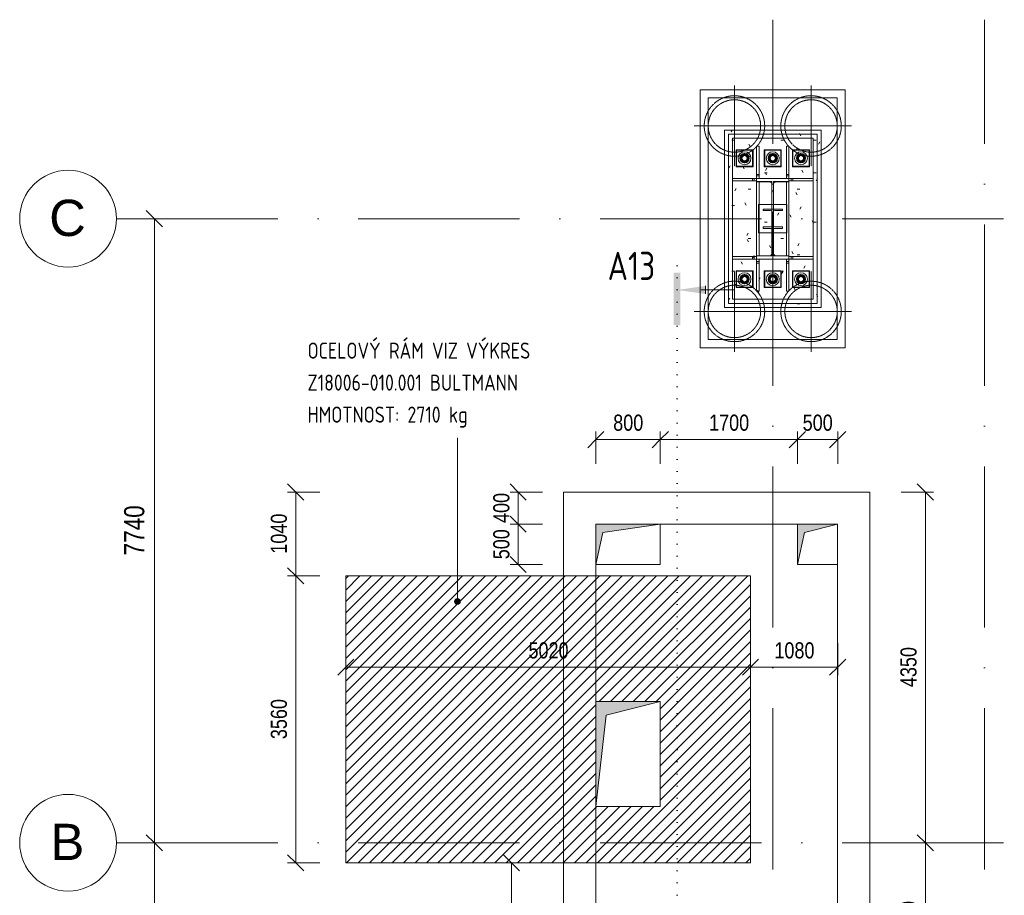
# Model space of a CAD drawing. Header units: millimetres. Extents: x 75701 to 402820, y 135 to 33652.
# Tile 5 of 52: x 75701 to 87913, y 20098 to 30958. Entities that reach past the tile are written whole.
import ezdxf

# ---------------------------------------------------------------- set-up
doc = ezdxf.new("R2010")
doc.units = ezdxf.units.MM
for name, pattern in [('A_CARA_07', [7, 5, -2]), ('A_CARA_15', [7.6, 5, -1.3, 0, -1.3]), ('Tečkovaná 1_5mm', [150, 0, -150]), ('Čerchovaná 20mm', [3000, 2000, -500, 0, -500])]:
    doc.linetypes.add(name, pattern=pattern)
for name, color, linetype, lineweight in [('11542_003_OK-HALA_TaO-1_ET_R01_AciS_2025-04-14_sloupy_dwg', 150, 'Continuous', 9), ('CA_KOTY', 3, 'Continuous', 9), ('CA_KOTY-100', 3, 'Continuous', 9), ('CA_NEVHRA', 3, 'A_CARA_07', 9), ('CA_OSY', 5, 'A_CARA_15', 9), ('CA_POHHRA18', 9, 'Continuous', 9), ('CA_POHHRA25', 7, 'Continuous', 13), ('CA_REZYZNACKY', 1, 'Continuous', 9), ('CA_TEXT25', 7, 'Continuous', 9), ('CA_TEXT35', 62, 'Continuous', 9), ('CA_ZAKLADY25', 7, 'Continuous', 13), ('Konstrukční přípoje', 7, 'Continuous', 13), ('SS_HALA_TaO-DODAVKA_STAVEBNI', 150, 'Continuous', 9), ('SS_HALA_TaO-PODLITI', 150, 'Continuous', 9), ('SS_HALA_TaO-SLOUP', 150, 'Continuous', 9)]:
    doc.layers.add(name, color=color, linetype=linetype, lineweight=lineweight)
doc.styles.add('Arial_1', font='arial.ttf', dxfattribs={"height": 450})
doc.styles.add('Arial_2', font='arial.ttf', dxfattribs={"width": 0.8, "height": 200})
doc.styles.add('Arial_3', font='arial.ttf', dxfattribs={"width": 0.8, "height": 250})
doc.styles.add('ISOCPEUR_1', font='isocpeur.ttf', dxfattribs={"width": 0.8, "height": 200})
doc.styles.add('ISOCPEUR_B', font='txt', dxfattribs={"width": 0.8, "height": 350})
doc.dimstyles.new('HP_Přímá_-_2_5_mm_Ariel', dxfattribs={"dimscale": 304.8, "dimtxt": 255.06485, "dimasz": 0.656168, "dimexe": 0.328084, "dimexo": 0.0625, "dimgap": 0.164042, "dimtad": 1, "dimdec": 0, "dimzin": 0, "dimdsep": 46, "dimtxsty": 'Arial_3', "dimblk1": 'OBLIQUE', "dimblk2": 'OBLIQUE', "dimsah": 1, "dimcen": 0.09, "dimazin": 0, "dimtfac": 1, "dimtdec": 4, "dimtix": 1, "dimtmove": 0, "dimatfit": 3, "dimfxl": 2.296588, "dimfxlon": 1, "dimtvp": 1, "dimtfill": 1, "dimtolj": 1, "dimtzin": 0, "dimarcsym": 2})
doc.dimstyles.new('HP_Přímá_-_2_mm_Ariel_1-100', dxfattribs={"dimscale": 304.8, "dimtxt": 204.05188, "dimasz": 0.656168, "dimexe": 0.328084, "dimexo": 0.0625, "dimgap": 0.164042, "dimtad": 1, "dimdec": 0, "dimzin": 0, "dimdsep": 46, "dimtxsty": 'Arial_2', "dimblk1": 'OBLIQUE', "dimblk2": 'OBLIQUE', "dimsah": 1, "dimcen": 0.09, "dimazin": 0, "dimtfac": 1, "dimtdec": 4, "dimtix": 1, "dimtmove": 0, "dimatfit": 3, "dimfxl": 0.984252, "dimfxlon": 1, "dimtvp": 1, "dimtolj": 1, "dimtzin": 0, "dimarcsym": 2})

# ---------------------------------------------------------------- blocks, each defined once
blk = doc.blocks.new('pilota 600 mm - D_750_650-V5-525_600')
at = {"layer": 'CA_NEVHRA'}
for p, q in [((0, 0), (0, 500)), ((0, 0), (-500, 0)), ((0, 0), (0, -50)), ((0, 0), (500, 0)), ((0, -50), (0, -500))]:
    blk.add_line(p, q, dxfattribs=at)
blk = doc.blocks.new('pilota 600 mm - D_750_650-V6-525_600')
at = {"layer": 'CA_NEVHRA'}
for p, q in [((0, 50), (0, 500)), ((0, 0), (0, 50)), ((0, 0), (-500, 0)), ((0, 0), (500, 0)), ((0, 0), (0, -500))]:
    blk.add_line(p, q, dxfattribs=at)
blk = doc.blocks.new('11542_003_OK-HALA_TaO-1_ET_R01_AciS_2025-04-14_sloupy_dwg-V13-525_600')
at = {"layer": '11542_003_OK-HALA_TaO-1_ET_R01_AciS_2025-04-14_sloupy_dwg'}
for p, q in [((65970, 28990), (65570, 28990)), ((65570, 28990), (65570, 28950)), ((65570, 28950), (65760, 28950)), ((65760, 28950), (65760, 28030)), ((65780, 28030), (65780, 28950)), ((65780, 28950), (65970, 28950)), ((65970, 28950), (65970, 28990)), ((65760, 28030), (65570, 28030)), ((65570, 28030), (65570, 27990)), ((65570, 27990), (65970, 27990)), ((65970, 28030), (65780, 28030)), ((65970, 27990), (65970, 28030))]:
    blk.add_line(p, q, dxfattribs=at)
at = {"layer": 'SS_HALA_TaO-DODAVKA_STAVEBNI'}
for p, q in [((65420, 29292), (65375, 29266)), ((65375, 29266), (65420, 29292)), ((65375, 29266), (65375, 29214)), ((65375, 29214), (65375, 29266)), ((65375, 29214), (65420, 29188)), ((65420, 29188), (65375, 29214)), ((65465, 29266), (65420, 29292)), ((65420, 29292), (65465, 29266)), ((65420, 29188), (65465, 29214)), ((65465, 29214), (65420, 29188)), ((65465, 29214), (65465, 29266)), ((65465, 29266), (65465, 29214)), ((65770, 29292), (65725, 29266)), ((65725, 29266), (65770, 29292)), ((65725, 29266), (65725, 29214)), ((65725, 29214), (65725, 29266)), ((65725, 29214), (65770, 29188)), ((65770, 29188), (65725, 29214)), ((65815, 29266), (65770, 29292)), ((65770, 29292), (65815, 29266)), ((65770, 29188), (65815, 29214)), ((65815, 29214), (65770, 29188)), ((65815, 29214), (65815, 29266)), ((65815, 29266), (65815, 29214)), ((66120, 29292), (66075, 29266)), ((66075, 29266), (66120, 29292)), ((66075, 29266), (66075, 29214)), ((66075, 29214), (66075, 29266)), ((66075, 29214), (66120, 29188)), ((66120, 29188), (66075, 29214)), ((66165, 29266), (66120, 29292)), ((66120, 29292), (66165, 29266)), ((66120, 29188), (66165, 29214)), ((66165, 29214), (66120, 29188)), ((66165, 29214), (66165, 29266)), ((66165, 29266), (66165, 29214)), ((65420, 27792), (65375, 27766)), ((65375, 27766), (65420, 27792)), ((65375, 27766), (65375, 27714)), ((65375, 27714), (65375, 27766)), ((65465, 27766), (65420, 27792)), ((65420, 27792), (65465, 27766)), ((65465, 27714), (65465, 27766)), ((65465, 27766), (65465, 27714)), ((65770, 27792), (65725, 27766)), ((65725, 27766), (65770, 27792)), ((65725, 27766), (65725, 27714)), ((65725, 27714), (65725, 27766)), ((65815, 27766), (65770, 27792)), ((65770, 27792), (65815, 27766)), ((65815, 27714), (65815, 27766)), ((65815, 27766), (65815, 27714)), ((66120, 27792), (66075, 27766)), ((66075, 27766), (66120, 27792)), ((66075, 27766), (66075, 27714)), ((66075, 27714), (66075, 27766)), ((66165, 27766), (66120, 27792)), ((66120, 27792), (66165, 27766)), ((66165, 27714), (66165, 27766)), ((66165, 27766), (66165, 27714)), ((65375, 27714), (65420, 27688)), ((65420, 27688), (65375, 27714)), ((65420, 27688), (65465, 27714)), ((65465, 27714), (65420, 27688)), ((65725, 27714), (65770, 27688)), ((65770, 27688), (65725, 27714)), ((65770, 27688), (65815, 27714)), ((65815, 27714), (65770, 27688)), ((66075, 27714), (66120, 27688)), ((66120, 27688), (66075, 27714)), ((66120, 27688), (66165, 27714)), ((66165, 27714), (66120, 27688))]:
    blk.add_line(p, q, dxfattribs=at)
for centre, radius, start, end in [((65420, 29240), 57.5, 0, 180), ((65420, 29240), 57.5, 0, 180), ((65420, 29240), 57.5, 180, 0), ((65420, 29240), 57.5, 180, 0), ((65420, 29240), 32, 0, 180), ((65420, 29240), 32, 0, 180), ((65420, 29240), 32, 0, 180), ((65420, 29240), 32, 0, 180), ((65420, 29240), 32, 180, 0), ((65420, 29240), 32, 180, 0), ((65420, 29240), 32, 180, 0), ((65420, 29240), 32, 180, 0), ((65770, 29240), 57.5, 0, 180), ((65770, 29240), 57.5, 0, 180), ((65770, 29240), 57.5, 180, 0), ((65770, 29240), 57.5, 180, 0), ((65770, 29240), 32, 0, 180), ((65770, 29240), 32, 0, 180), ((65770, 29240), 32, 0, 180), ((65770, 29240), 32, 0, 180), ((65770, 29240), 32, 180, 0), ((65770, 29240), 32, 180, 0), ((65770, 29240), 32, 180, 0), ((65770, 29240), 32, 180, 0), ((66120, 29240), 57.5, 0, 180), ((66120, 29240), 57.5, 0, 180), ((66120, 29240), 57.5, 180, 0), ((66120, 29240), 57.5, 180, 0), ((66120, 29240), 32, 0, 180), ((66120, 29240), 32, 0, 180), ((66120, 29240), 32, 0, 180), ((66120, 29240), 32, 0, 180), ((66120, 29240), 32, 180, 0), ((66120, 29240), 32, 180, 0), ((66120, 29240), 32, 180, 0), ((66120, 29240), 32, 180, 0), ((65420, 27740), 57.5, 0, 180), ((65420, 27740), 57.5, 0, 180), ((65420, 27740), 57.5, 180, 0), ((65420, 27740), 57.5, 180, 0), ((65420, 27740), 32, 0, 180), ((65420, 27740), 32, 0, 180), ((65420, 27740), 32, 0, 180), ((65420, 27740), 32, 0, 180), ((65420, 27740), 32, 180, 0), ((65420, 27740), 32, 180, 0), ((65420, 27740), 32, 180, 0), ((65420, 27740), 32, 180, 0), ((65770, 27740), 57.5, 0, 180), ((65770, 27740), 57.5, 0, 180), ((65770, 27740), 57.5, 180, 0), ((65770, 27740), 57.5, 180, 0), ((65770, 27740), 32, 0, 180), ((65770, 27740), 32, 0, 180), ((65770, 27740), 32, 0, 180), ((65770, 27740), 32, 0, 180), ((65770, 27740), 32, 180, 0), ((65770, 27740), 32, 180, 0), ((65770, 27740), 32, 180, 0), ((65770, 27740), 32, 180, 0), ((66120, 27740), 57.5, 0, 180), ((66120, 27740), 57.5, 0, 180), ((66120, 27740), 57.5, 180, 0), ((66120, 27740), 57.5, 180, 0), ((66120, 27740), 32, 0, 180), ((66120, 27740), 32, 0, 180), ((66120, 27740), 32, 0, 180), ((66120, 27740), 32, 0, 180), ((66120, 27740), 32, 180, 0), ((66120, 27740), 32, 180, 0), ((66120, 27740), 32, 180, 0), ((66120, 27740), 32, 180, 0)]:
    blk.add_arc(centre, radius, start, end, dxfattribs=at)
at = {"layer": 'SS_HALA_TaO-PODLITI'}
for p, q in [((66320, 29540), (65220, 29540)), ((65220, 29540), (66320, 29540)), ((65220, 29540), (65220, 27440)), ((65220, 27440), (65220, 29540)), ((66320, 27440), (66320, 29540)), ((66320, 29540), (66320, 27440)), ((65220, 27440), (66320, 27440)), ((66320, 27440), (65220, 27440))]:
    blk.add_line(p, q, dxfattribs=at)
at = {"layer": 'SS_HALA_TaO-SLOUP'}
for p, q in [((65270, 27490), (65270, 29490)), ((65270, 29490), (65270, 27490)), ((65270, 29490), (66270, 29490)), ((66270, 29490), (65270, 29490)), ((66270, 29490), (66270, 27490)), ((66270, 27490), (66270, 29490)), ((65525, 29345), (65315, 29345)), ((65315, 29345), (65525, 29345)), ((65315, 29345), (65315, 29135)), ((65315, 29135), (65315, 29345)), ((65525, 29135), (65525, 29345)), ((65525, 29345), (65525, 29135)), ((65570, 29390), (65600, 29390)), ((65600, 29390), (65570, 29390)), ((65570, 29390), (65570, 29040)), ((65570, 29020), (65570, 29390)), ((65600, 29040), (65600, 29390)), ((65600, 29390), (65600, 29020)), ((65875, 29345), (65665, 29345)), ((65665, 29345), (65875, 29345)), ((65665, 29345), (65665, 29135)), ((65665, 29135), (65665, 29345)), ((65875, 29135), (65875, 29345)), ((65875, 29345), (65875, 29135)), ((65940, 29390), (65940, 29040)), ((65940, 29020), (65940, 29390)), ((65940, 29390), (65970, 29390)), ((65940, 29390), (65970, 29390)), ((65970, 29040), (65970, 29390)), ((65970, 29390), (65970, 29020)), ((66225, 29345), (66015, 29345)), ((66015, 29345), (66225, 29345)), ((66015, 29345), (66015, 29135)), ((66015, 29135), (66015, 29345)), ((66225, 29135), (66225, 29345)), ((66225, 29345), (66225, 29135)), ((65315, 29135), (65525, 29135)), ((65525, 29135), (65315, 29135)), ((65665, 29135), (65875, 29135)), ((65875, 29135), (65665, 29135)), ((66015, 29135), (66225, 29135)), ((66225, 29135), (66015, 29135)), ((65520, 28990), (65270, 28990)), ((65270, 28990), (65540, 28990)), ((65270, 28960), (65270, 28990)), ((65270, 28960), (65270, 28990)), ((65270, 28960), (65520, 28960)), ((65540, 28960), (65270, 28960)), ((65570, 28990), (65520, 28990)), ((65520, 28990), (65520, 28960)), ((65520, 28960), (65570, 28960)), ((65540, 28990), (65570, 28990)), ((65540, 28960), (65540, 28990)), ((65570, 28960), (65540, 28960)), ((65570, 29040), (65570, 28990)), ((65600, 29040), (65570, 29040)), ((65600, 29020), (65570, 29020)), ((65570, 28990), (65570, 29020)), ((65570, 28990), (65570, 28950)), ((65970, 28990), (65570, 28990)), ((65600, 28990), (65570, 28990)), ((65600, 28990), (65570, 28990)), ((65570, 28960), (65570, 28990)), ((65570, 28960), (65570, 28990)), ((65570, 28950), (65760, 28950)), ((65600, 28950), (65570, 28950)), ((65570, 28950), (65570, 28030)), ((65600, 28950), (65570, 28950)), ((65570, 28030), (65570, 28950)), ((65570, 28949), (65740, 28949)), ((65740, 28949), (65570, 28949)), ((65570, 28031), (65570, 28949)), ((65570, 28949), (65570, 28031)), ((65600, 28990), (65600, 29040)), ((65600, 29020), (65600, 28990)), ((65600, 28030), (65600, 28950)), ((65600, 28950), (65600, 28030)), ((65740, 28949), (65760, 28929)), ((65760, 28929), (65740, 28949)), ((65760, 28950), (65760, 28030)), ((65780, 28950), (65970, 28950)), ((65780, 28030), (65780, 28950)), ((65780, 28929), (65800, 28949)), ((65800, 28949), (65780, 28929)), ((65800, 28949), (65970, 28949)), ((65970, 28949), (65800, 28949)), ((65970, 29040), (65940, 29040)), ((65940, 29040), (65940, 28990)), ((65940, 28990), (65940, 29020)), ((65940, 29020), (65970, 29020)), ((65940, 28990), (65970, 28990)), ((65940, 28990), (65970, 28990)), ((65940, 28950), (65940, 28030)), ((65970, 28950), (65940, 28950)), ((65970, 28950), (65940, 28950)), ((65940, 28030), (65940, 28950)), ((65970, 28990), (65970, 29040)), ((65970, 29020), (65970, 28990)), ((65970, 28950), (65970, 28990)), ((65970, 28990), (66000, 28990)), ((65970, 28960), (65970, 28990)), ((65970, 28960), (65970, 28990)), ((66020, 28990), (65970, 28990)), ((66000, 28960), (65970, 28960)), ((65970, 28960), (66020, 28960)), ((65970, 28030), (65970, 28950)), ((65970, 28950), (65970, 28030)), ((65970, 28949), (65970, 28031)), ((65970, 28031), (65970, 28949)), ((66000, 28990), (66270, 28990)), ((66000, 28960), (66000, 28990)), ((66270, 28960), (66000, 28960)), ((66270, 28990), (66020, 28990)), ((66020, 28960), (66020, 28990)), ((66020, 28960), (66270, 28960)), ((66270, 28990), (66270, 28960)), ((66270, 28960), (66270, 28990)), ((65760, 28929), (65760, 28051)), ((65760, 28051), (65760, 28929)), ((65780, 28051), (65780, 28929)), ((65780, 28929), (65780, 28051)), ((65650, 28610), (65890, 28610)), ((65890, 28610), (65650, 28610)), ((65650, 28593), (65650, 28610)), ((65650, 28610), (65650, 28593)), ((65744, 28593), (65650, 28593)), ((65650, 28593), (65744, 28593)), ((65890, 28593), (65796, 28593)), ((65796, 28593), (65890, 28593)), ((65890, 28610), (65890, 28593)), ((65890, 28593), (65890, 28610)), ((65765, 28408), (65765, 28572)), ((65765, 28572), (65765, 28408)), ((65775, 28572), (65775, 28408)), ((65775, 28408), (65775, 28572)), ((65650, 28387), (65744, 28387)), ((65744, 28387), (65650, 28387)), ((65650, 28370), (65650, 28387)), ((65650, 28387), (65650, 28370)), ((65890, 28370), (65650, 28370)), ((65650, 28370), (65890, 28370)), ((65796, 28387), (65890, 28387)), ((65890, 28387), (65796, 28387)), ((65890, 28387), (65890, 28370)), ((65890, 28370), (65890, 28387)), ((65270, 27990), (65270, 28020)), ((65270, 28020), (65270, 27990)), ((65520, 28020), (65270, 28020)), ((65270, 28020), (65540, 28020)), ((65270, 27990), (65520, 27990)), ((65540, 27990), (65270, 27990)), ((65570, 28020), (65520, 28020)), ((65520, 28020), (65520, 27990)), ((65520, 27990), (65570, 27990)), ((65540, 28020), (65540, 27990)), ((65540, 28020), (65570, 28020)), ((65570, 27990), (65540, 27990)), ((65740, 28031), (65570, 28031)), ((65570, 28031), (65740, 28031)), ((65760, 28030), (65570, 28030)), ((65570, 28030), (65570, 27990)), ((65570, 28030), (65600, 28030)), ((65600, 28030), (65570, 28030)), ((65570, 28020), (65570, 27990)), ((65570, 28020), (65570, 27990)), ((65570, 27990), (65970, 27990)), ((65570, 27990), (65570, 27940)), ((65600, 27990), (65570, 27990)), ((65600, 27990), (65570, 27990)), ((65570, 27960), (65570, 27990)), ((65600, 27940), (65600, 27990)), ((65600, 27990), (65600, 27960)), ((65760, 28051), (65740, 28031)), ((65740, 28031), (65760, 28051)), ((65800, 28031), (65780, 28051)), ((65780, 28051), (65800, 28031)), ((65970, 28030), (65780, 28030)), ((65970, 28031), (65800, 28031)), ((65800, 28031), (65970, 28031)), ((65940, 28030), (65970, 28030)), ((65970, 28030), (65940, 28030)), ((65940, 27960), (65940, 27990)), ((65940, 27990), (65970, 27990)), ((65940, 27990), (65970, 27990)), ((65940, 27990), (65940, 27940)), ((65970, 27990), (65970, 28030)), ((66020, 28020), (65970, 28020)), ((65970, 28020), (65970, 27990)), ((65970, 28020), (65970, 27990)), ((65970, 28020), (66000, 28020)), ((65970, 27990), (65970, 27960)), ((65970, 27940), (65970, 27990)), ((65970, 27990), (66020, 27990)), ((66000, 27990), (65970, 27990)), ((66000, 28020), (66000, 27990)), ((66000, 28020), (66270, 28020)), ((66270, 27990), (66000, 27990)), ((66020, 27990), (66020, 28020)), ((66270, 28020), (66020, 28020)), ((66020, 27990), (66270, 27990)), ((66270, 28020), (66270, 27990)), ((66270, 28020), (66270, 27990)), ((65525, 27845), (65315, 27845)), ((65315, 27845), (65525, 27845)), ((65315, 27845), (65315, 27635)), ((65315, 27635), (65315, 27845)), ((65525, 27635), (65525, 27845)), ((65525, 27845), (65525, 27635)), ((65600, 27960), (65570, 27960)), ((65570, 27590), (65570, 27960)), ((65570, 27940), (65600, 27940)), ((65570, 27940), (65570, 27590)), ((65600, 27960), (65600, 27590)), ((65600, 27590), (65600, 27940)), ((65875, 27845), (65665, 27845)), ((65665, 27845), (65875, 27845)), ((65665, 27845), (65665, 27635)), ((65665, 27635), (65665, 27845)), ((65875, 27635), (65875, 27845)), ((65875, 27845), (65875, 27635)), ((65940, 27590), (65940, 27960)), ((65940, 27960), (65970, 27960)), ((65940, 27940), (65940, 27590)), ((65940, 27940), (65970, 27940)), ((65970, 27960), (65970, 27590)), ((65970, 27590), (65970, 27940)), ((66225, 27845), (66015, 27845)), ((66015, 27845), (66225, 27845)), ((66015, 27845), (66015, 27635)), ((66015, 27635), (66015, 27845)), ((66225, 27635), (66225, 27845)), ((66225, 27845), (66225, 27635)), ((65315, 27635), (65525, 27635)), ((65525, 27635), (65315, 27635)), ((65665, 27635), (65875, 27635)), ((65875, 27635), (65665, 27635)), ((66015, 27635), (66225, 27635)), ((66225, 27635), (66015, 27635)), ((66270, 27490), (65270, 27490)), ((65270, 27490), (66270, 27490)), ((65600, 27590), (65570, 27590)), ((65600, 27590), (65570, 27590)), ((65970, 27590), (65940, 27590)), ((65940, 27590), (65970, 27590))]:
    blk.add_line(p, q, dxfattribs=at)
for centre, radius, start, end in [((65420, 29240), 45, 0, 180), ((65420, 29240), 45, 0, 180), ((65420, 29240), 45, 180, 0), ((65420, 29240), 45, 180, 0), ((65420, 29240), 35, 0, 180), ((65420, 29240), 35, 0, 180), ((65420, 29240), 35, 180, 0), ((65420, 29240), 35, 180, 0), ((65770, 29240), 45, 0, 180), ((65770, 29240), 45, 0, 180), ((65770, 29240), 45, 180, 0), ((65770, 29240), 45, 180, 0), ((65770, 29240), 35, 0, 180), ((65770, 29240), 35, 0, 180), ((65770, 29240), 35, 180, 0), ((65770, 29240), 35, 180, 0), ((66120, 29240), 45, 0, 180), ((66120, 29240), 45, 0, 180), ((66120, 29240), 45, 180, 0), ((66120, 29240), 45, 180, 0), ((66120, 29240), 35, 0, 180), ((66120, 29240), 35, 0, 180), ((66120, 29240), 35, 180, 0), ((66120, 29240), 35, 180, 0), ((65744, 28572), 21, 0, 90), ((65744, 28572), 21, 0, 90), ((65796, 28572), 21, 90, 180), ((65796, 28572), 21, 90, 180), ((65744, 28408), 21, 270, 0), ((65744, 28408), 21, 270, 0), ((65796, 28408), 21, 180, 270), ((65796, 28408), 21, 180, 270), ((65420, 27740), 45, 0, 180), ((65420, 27740), 45, 0, 180), ((65420, 27740), 45, 180, 0), ((65420, 27740), 45, 180, 0), ((65420, 27740), 35, 0, 180), ((65420, 27740), 35, 0, 180), ((65420, 27740), 35, 180, 0), ((65420, 27740), 35, 180, 0), ((65770, 27740), 45, 0, 180), ((65770, 27740), 45, 0, 180), ((65770, 27740), 45, 180, 0), ((65770, 27740), 45, 180, 0), ((65770, 27740), 35, 0, 180), ((65770, 27740), 35, 0, 180), ((65770, 27740), 35, 180, 0), ((65770, 27740), 35, 180, 0), ((66120, 27740), 45, 0, 180), ((66120, 27740), 45, 0, 180), ((66120, 27740), 45, 180, 0), ((66120, 27740), 45, 180, 0), ((66120, 27740), 35, 0, 180), ((66120, 27740), 35, 0, 180), ((66120, 27740), 35, 180, 0), ((66120, 27740), 35, 180, 0)]:
    blk.add_arc(centre, radius, start, end, dxfattribs=at)
blk = doc.blocks.new('M_Šroub HPM-E - 64_E-1759689-525_600')
at = {"layer": 'Konstrukční přípoje'}
for p, q in [((100, 100), (-100, 100)), ((-100, 100), (-100, -100)), ((-100, -100), (-100, 100)), ((-100, 100), (100, 100)), ((0, 58), (-50, 29)), ((0, 58), (-50, 29)), ((-50, 29), (0, 58)), ((0, 58), (-50, 29)), ((-50, 29), (-50, -29)), ((-50, 29), (-50, -29)), ((-50, -29), (-50, 29)), ((-50, 29), (-50, -29)), ((50, 29), (0, 58)), ((50, 29), (0, 58)), ((0, 58), (50, 29)), ((50, 29), (0, 58)), ((50, -29), (50, 29)), ((50, -29), (50, 29)), ((50, 29), (50, -29)), ((50, -29), (50, 29)), ((100, -100), (100, 100)), ((100, 100), (100, -100)), ((-100, -100), (100, -100)), ((100, -100), (-100, -100)), ((-50, -29), (0, -58)), ((-50, -29), (0, -58)), ((0, -58), (-50, -29)), ((-50, -29), (0, -58)), ((0, -58), (50, -29)), ((0, -58), (50, -29)), ((50, -29), (0, -58)), ((0, -58), (50, -29))]:
    blk.add_line(p, q, dxfattribs=at)
for radius, start, end in [(80, 360, 180), (80, 0, 180), (80, 360, 180), (80, 0, 180), (32, 0, 180), (32, 360, 180), (32, 0, 180), (32, 0, 180), (32, 0, 180), (32, 0, 180), (32, 0, 180), (32, 0, 180), (80, 180, 360), (80, 180, 360), (80, 180, 360), (80, 180, 360), (32, 180, 360), (32, 180, 360), (32, 180, 360), (32, 180, 360), (32, 180, 360), (32, 180, 360), (32, 180, 360), (32, 180, 360)]:
    blk.add_arc((0, 0), radius, start, end, dxfattribs=at)
blk = doc.blocks.new('M_Šroub HPM-E - 64_E-1789374-525_600')
at = {"layer": 'Konstrukční přípoje'}
for p, q in [((100, 100), (-100, 100)), ((-100, 100), (-100, -100)), ((-100, -100), (-100, 100)), ((-100, 100), (100, 100)), ((0, 58), (-50, 29)), ((0, 58), (-50, 29)), ((-50, 29), (0, 58)), ((0, 58), (-50, 29)), ((-50, 29), (-50, -29)), ((-50, 29), (-50, -29)), ((-50, -29), (-50, 29)), ((-50, 29), (-50, -29)), ((50, 29), (0, 58)), ((50, 29), (0, 58)), ((0, 58), (50, 29)), ((50, 29), (0, 58)), ((50, -29), (50, 29)), ((50, -29), (50, 29)), ((50, 29), (50, -29)), ((50, -29), (50, 29)), ((100, -100), (100, 100)), ((100, 100), (100, -100)), ((-100, -100), (100, -100)), ((100, -100), (-100, -100)), ((-50, -29), (0, -58)), ((-50, -29), (0, -58)), ((0, -58), (-50, -29)), ((-50, -29), (0, -58)), ((0, -58), (50, -29)), ((0, -58), (50, -29)), ((50, -29), (0, -58)), ((0, -58), (50, -29))]:
    blk.add_line(p, q, dxfattribs=at)
for radius, start, end in [(80, 0, 180), (80, 0, 180), (80, 180, 360), (80, 180, 0), (32, 0, 180), (32, 0, 180), (32, 0, 180), (32, 0, 180), (32, 0, 180), (32, 0, 180), (32, 180, 360), (32, 180, 360), (32, 180, 360), (32, 180, 0), (32, 180, 360), (32, 180, 360)]:
    blk.add_arc((0, 0), radius, start, end, dxfattribs=at)
blk = doc.blocks.new('Osnova - Bublina osnovy 12mm-4850-525_600')
at = {"layer": 'CA_TEXT35'}
blk.add_circle((0, 0), 6, dxfattribs=at)
blk = doc.blocks.new('DIMBLOCK19-525_600')
at = {"layer": 'CA_KOTY-100'}
for p, q in [((77371, 28490), (77271, 28590)), ((77371, 28490), (77271, 28490)), ((77371, 28490), (77371, 20750)), ((77371, 28490), (77471, 28390)), ((77371, 28490), (78071, 28490)), ((77371, 20750), (77271, 20850)), ((77371, 20750), (77271, 20750)), ((77371, 20750), (77471, 20650)), ((77371, 20750), (78071, 20750))]:
    blk.add_line(p, q, dxfattribs=at)
at = {"layer": 'CA_KOTY-100', "color": 0, "insert": (76996, 24314), "char_height": 250, "width": 734.59, "attachment_point": 1, "rotation": 90, "line_spacing_factor": 0.941778, "style": 'Arial_3', "bg_fill": 3, "box_fill_scale": 1.25, "bg_fill_color": 256, "bg_fill_true_color": 13158600, "bg_fill_transparency": 0}
blk.add_mtext('7740', dxfattribs=at)
blk = doc.blocks.new('_Oblique')
at = {"color": 0, "linetype": 'ByBlock', "lineweight": -2}
blk.add_line((-0.5, -0.5), (0.5, 0.5), dxfattribs=at)
blk = doc.blocks.new('DIMBLOCK20-525_600')
at = {"layer": 'CA_KOTY-100'}
for p, q in [((77371, 20750), (77271, 20850)), ((77371, 20750), (77271, 20750)), ((77371, 20750), (77371, 7750)), ((77371, 20750), (77471, 20650)), ((77371, 20750), (78071, 20750)), ((77371, 7750), (77271, 7850)), ((77371, 7750), (77271, 7750)), ((77371, 7750), (77471, 7650)), ((77371, 7750), (78071, 7750))]:
    blk.add_line(p, q, dxfattribs=at)
at = {"layer": 'CA_KOTY-100', "color": 0, "insert": (76996, 13867), "char_height": 250, "width": 918.23, "attachment_point": 1, "rotation": 90, "line_spacing_factor": 0.941778, "style": 'Arial_3', "bg_fill": 3, "box_fill_scale": 1.25, "bg_fill_color": 256, "bg_fill_true_color": 13158600, "bg_fill_transparency": 0}
blk.add_mtext('13000', dxfattribs=at)
blk = doc.blocks.new('Řez - Номер узла_ спереди-2820152-525_600')
at = {"layer": 'CA_REZYZNACKY'}
for points in [[(7.33, 0.4), (7.33, -0.39), (0.87, -0.39), (0.87, 0.4)], [(3.5, -3.53), (2.5, -3.53), (3, 0)]]:
    blk.add_hatch(color=256, dxfattribs=at).paths.add_polyline_path(points)
for p, q in [((2.5, -3.53), (3.5, -3.53)), ((3, -3), (3, -7.1))]:
    blk.add_line(p, q, dxfattribs=at)
blk = doc.blocks.new('DIMBLOCK53-525_600')
at = {"layer": 'CA_KOTY-100'}
for p, q in [((86934, 25100), (86834, 25200)), ((86934, 25100), (86634, 25100)), ((86934, 25100), (86934, 20750)), ((86934, 25100), (87034, 25000)), ((86934, 25100), (87034, 25100)), ((86934, 20750), (86834, 20850)), ((86934, 20750), (86834, 20750)), ((86934, 20750), (87034, 20650)), ((86934, 20750), (87234, 20750))]:
    blk.add_line(p, q, dxfattribs=at)
at = {"layer": 'CA_KOTY-100', "color": 0, "insert": (86624, 22680), "char_height": 200, "width": 587.67, "attachment_point": 1, "rotation": 90, "line_spacing_factor": 0.941778, "style": 'Arial_2'}
blk.add_mtext('4350', dxfattribs=at)
blk = doc.blocks.new('DIMBLOCK54-525_600')
at = {"layer": 'CA_KOTY-100'}
for p, q in [((86934, 20750), (86834, 20850)), ((86934, 20750), (86834, 20750)), ((86934, 20750), (86934, 18800)), ((86934, 20750), (87034, 20650)), ((86934, 20750), (87234, 20750)), ((86934, 18800), (86834, 18900)), ((86934, 18800), (86634, 18800)), ((86934, 18800), (87034, 18700)), ((86934, 18800), (87034, 18800))]:
    blk.add_line(p, q, dxfattribs=at)
at = {"layer": 'CA_KOTY-100', "color": 0, "insert": (86624, 19530), "char_height": 200, "width": 587.67, "attachment_point": 1, "rotation": 90, "line_spacing_factor": 0.941778, "style": 'Arial_2'}
blk.add_mtext('1950', dxfattribs=at)
blk = doc.blocks.new('DIMBLOCK57-525_600')
at = {"layer": 'CA_KOTY-100'}
for p, q in [((79746, 22927), (79746, 23227)), ((84766, 22927), (84766, 23227)), ((79746, 22927), (79846, 23027)), ((84766, 22927), (84866, 23027)), ((79746, 22927), (79646, 22827)), ((79746, 22927), (84766, 22927)), ((79746, 22927), (79746, 22827)), ((84766, 22927), (84666, 22827)), ((84766, 22927), (84766, 22827))]:
    blk.add_line(p, q, dxfattribs=at)
at = {"layer": 'CA_KOTY-100', "color": 0, "insert": (82011, 23236), "char_height": 200, "width": 587.67, "attachment_point": 1, "line_spacing_factor": 0.941778, "style": 'Arial_2'}
blk.add_mtext('5020', dxfattribs=at)
blk = doc.blocks.new('DIMBLOCK58-525_600')
at = {"layer": 'CA_KOTY-100'}
for p, q in [((79124, 24060), (79024, 24160)), ((79124, 24060), (79024, 24060)), ((79124, 20500), (79124, 24060)), ((79124, 24060), (79224, 23960)), ((79124, 24060), (79424, 24060)), ((79124, 20500), (79024, 20600)), ((79124, 20500), (79024, 20500)), ((79124, 20500), (79224, 20400)), ((79124, 20500), (79424, 20500))]:
    blk.add_line(p, q, dxfattribs=at)
at = {"layer": 'CA_KOTY-100', "color": 0, "insert": (78815, 22035), "char_height": 200, "width": 587.67, "attachment_point": 1, "rotation": 90, "line_spacing_factor": 0.941778, "style": 'Arial_2'}
blk.add_mtext('3560', dxfattribs=at)
blk = doc.blocks.new('DIMBLOCK59-525_600')
at = {"layer": 'CA_KOTY-100'}
for p, q in [((79124, 25100), (79024, 25200)), ((79124, 25100), (79024, 25100)), ((79124, 25100), (79124, 24060)), ((79124, 25100), (79224, 25000)), ((79124, 25100), (79424, 25100)), ((79124, 24060), (79024, 24160)), ((79124, 24060), (79024, 24060)), ((79124, 24060), (79224, 23960)), ((79124, 24060), (79424, 24060))]:
    blk.add_line(p, q, dxfattribs=at)
at = {"layer": 'CA_KOTY-100', "color": 0, "insert": (78815, 24335), "char_height": 200, "width": 587.67, "attachment_point": 1, "rotation": 90, "line_spacing_factor": 0.941778, "style": 'Arial_2'}
blk.add_mtext('1040', dxfattribs=at)
blk = doc.blocks.new('DIMBLOCK60-525_600')
at = {"layer": 'CA_KOTY-100'}
for p, q in [((84766, 22927), (84766, 23227)), ((85846, 22927), (85846, 23227)), ((84766, 22927), (84866, 23027)), ((85846, 22927), (85946, 23027)), ((84766, 22927), (84666, 22827)), ((84766, 22927), (85846, 22927)), ((84766, 22927), (84766, 22827)), ((85846, 22927), (85746, 22827)), ((85846, 22927), (85846, 22827))]:
    blk.add_line(p, q, dxfattribs=at)
at = {"layer": 'CA_KOTY-100', "color": 0, "insert": (85061, 23236), "char_height": 200, "width": 587.67, "attachment_point": 1, "line_spacing_factor": 0.941778, "style": 'Arial_2'}
blk.add_mtext('1080', dxfattribs=at)
blk = doc.blocks.new('DIMBLOCK61-525_600')
at = {"layer": 'CA_KOTY-100'}
for p, q in [((81883, 25100), (81783, 25200)), ((81883, 25100), (81783, 25100)), ((81883, 24700), (81883, 25100)), ((81883, 25100), (81983, 25000)), ((81883, 25100), (82183, 25100)), ((81883, 24700), (81783, 24800)), ((81883, 24700), (81783, 24700)), ((81883, 24700), (81983, 24600)), ((81883, 24700), (82183, 24700))]:
    blk.add_line(p, q, dxfattribs=at)
at = {"layer": 'CA_KOTY-100', "color": 0, "insert": (81574, 24716), "char_height": 200, "width": 440.75, "attachment_point": 1, "rotation": 90, "line_spacing_factor": 0.941778, "style": 'Arial_2'}
blk.add_mtext('400', dxfattribs=at)
blk = doc.blocks.new('DIMBLOCK62-525_600')
at = {"layer": 'CA_KOTY-100'}
for p, q in [((81883, 24700), (81783, 24800)), ((81883, 24700), (81783, 24700)), ((81883, 24700), (81883, 24200)), ((81883, 24700), (81983, 24600)), ((81883, 24700), (82183, 24700)), ((81883, 24200), (81783, 24300)), ((81883, 24200), (81783, 24200)), ((81883, 24200), (81983, 24100)), ((81883, 24200), (82183, 24200))]:
    blk.add_line(p, q, dxfattribs=at)
at = {"layer": 'CA_KOTY-100', "color": 0, "insert": (81574, 24266), "char_height": 200, "width": 440.75, "attachment_point": 1, "rotation": 90, "line_spacing_factor": 0.941778, "style": 'Arial_2'}
blk.add_mtext('500', dxfattribs=at)
blk = doc.blocks.new('DIMBLOCK63-525_600')
at = {"layer": 'CA_KOTY-100'}
for p, q in [((82846, 25750), (82946, 25850)), ((82846, 25750), (82846, 25850)), ((83646, 25750), (83746, 25850)), ((83646, 25750), (83646, 25850)), ((82846, 25750), (82746, 25650)), ((82846, 25750), (83646, 25750)), ((82846, 25750), (82846, 25450)), ((83646, 25750), (83546, 25650)), ((83646, 25750), (83646, 25450))]:
    blk.add_line(p, q, dxfattribs=at)
at = {"layer": 'CA_KOTY-100', "color": 0, "insert": (83062, 26060), "char_height": 200, "width": 440.75, "attachment_point": 1, "line_spacing_factor": 0.941778, "style": 'Arial_2'}
blk.add_mtext('800', dxfattribs=at)
blk = doc.blocks.new('DIMBLOCK64-525_600')
at = {"layer": 'CA_KOTY-100'}
for p, q in [((83646, 25750), (83746, 25850)), ((83646, 25750), (83646, 25850)), ((85346, 25750), (85446, 25850)), ((85346, 25750), (85346, 25850)), ((83646, 25750), (83546, 25650)), ((83646, 25750), (85346, 25750)), ((83646, 25750), (83646, 25450)), ((85346, 25750), (85246, 25650)), ((85346, 25750), (85346, 25450))]:
    blk.add_line(p, q, dxfattribs=at)
at = {"layer": 'CA_KOTY-100', "color": 0, "insert": (84251, 26060), "char_height": 200, "width": 587.67, "attachment_point": 1, "line_spacing_factor": 0.941778, "style": 'Arial_2'}
blk.add_mtext('1700', dxfattribs=at)
blk = doc.blocks.new('DIMBLOCK65-525_600')
at = {"layer": 'CA_KOTY-100'}
for p, q in [((85346, 25750), (85446, 25850)), ((85346, 25750), (85346, 25850)), ((85846, 25750), (85946, 25850)), ((85846, 25750), (85846, 25850)), ((85346, 25750), (85246, 25650)), ((85346, 25750), (85846, 25750)), ((85346, 25750), (85346, 25450)), ((85846, 25750), (85746, 25650)), ((85846, 25750), (85846, 25450))]:
    blk.add_line(p, q, dxfattribs=at)
at = {"layer": 'CA_KOTY-100', "color": 0, "insert": (85412, 26060), "char_height": 200, "width": 440.75, "attachment_point": 1, "line_spacing_factor": 0.941778, "style": 'Arial_2'}
blk.add_mtext('500', dxfattribs=at)
blk = doc.blocks.new('DIMBLOCK70-525_600')
at = {"layer": 'CA_KOTY-100'}
for p, q in [((81801, 20500), (81701, 20600)), ((81801, 20500), (81501, 20500)), ((81801, 16300), (81801, 20500)), ((81801, 20500), (81901, 20400)), ((81801, 20500), (81901, 20500)), ((81801, 16300), (81701, 16400)), ((81801, 16300), (81701, 16300)), ((81801, 16300), (81901, 16200)), ((81801, 16300), (82101, 16300))]:
    blk.add_line(p, q, dxfattribs=at)
at = {"layer": 'CA_KOTY-100', "color": 0, "insert": (81492, 18155), "char_height": 200, "width": 587.67, "attachment_point": 1, "rotation": 90, "line_spacing_factor": 0.941778, "style": 'Arial_2'}
blk.add_mtext('4200', dxfattribs=at)

msp = doc.modelspace()

# ---------------------------------------------------------------- hatches: boundary and pattern name
at = {"layer": 'CA_POHHRA18'}
for points in [[(82845.9, 24200), (82935.4, 24598.1), (83645.9, 24700), (82845.9, 24700)], [(85345.9, 24200), (85435.4, 24598.1), (85845.9, 24700), (85345.9, 24700)], [(82845.9, 21200), (82973, 22333), (83645.9, 22500), (82845.9, 22500)]]:
    msp.add_hatch(color=8, dxfattribs=at).paths.add_polyline_path(points)
h = msp.add_hatch(dxfattribs=at)
h.set_pattern_fill('FP_3', color=50, style=0, pattern_type=2)
h.set_pattern_definition([(45, (0, 0), (-70.71068, 70.71068), [])])
h.paths.add_polyline_path([(84765.9, 20500), (84765.9, 24060), (79745.9, 24060), (79745.9, 20500), (82973, 20500)])
h.paths.add_polyline_path([(82845.9, 21200), (82845.9, 22500), (83645.9, 22500), (83645.9, 21200), (82973, 21200)])
at = {"layer": 'CA_TEXT25'}
h = msp.add_hatch(color=256, dxfattribs=at)
edge = h.paths.add_edge_path()
edge.add_arc((81129.9, 23742.9), 35, 0, 360)
at = {"layer": 'CA_ZAKLADY25', "lineweight": 9}
h = msp.add_hatch(dxfattribs=at)
h.set_pattern_fill('FP_1', color=256, style=0, pattern_type=2)
h.set_pattern_definition([(0, (0, 0), (812.8, 203.2), [33.528, -576.072, 33.528, -576.072, -3251.2]), (0, (0, 0), (812.8, 203.2), [-1219.2, 33.528, -1185.672, 33.528, -576.072, -1422.4]), (0, (0, 0), (812.8, 203.2), [-3048, 33.528, -372.872, 33.528, -982.472]), (120, (304.8, 101.6), (-582.37636, 602.30545), [33.528, -576.072, 33.528, -576.072, -3251.2]), (120, (304.8, 101.6), (-582.37636, 602.30545), [-1219.2, 33.528, -1185.672, 33.528, -576.072, -1422.4]), (120, (304.8, 101.6), (-582.37636, 602.30545), [-3048, 33.528, -372.872, 33.528, -982.472]), (240, (406.4, 508), (-230.42364, -805.50545), [33.528, -576.072, 33.528, -576.072, -3251.2]), (240, (406.4, 508), (-230.42364, -805.50545), [-1219.2, 33.528, -1185.672, 33.528, -576.072, -1422.4]), (240, (406.4, 508), (-230.42364, -805.50545), [-3048, 33.528, -372.872, 33.528, -982.472])])
h.paths.add_polyline_path([(85640.9, 27389.9), (85640.9, 29589.9), (84440.9, 29589.9), (84440.9, 27389.9)])

# ---------------------------------------------------------------- linework, layer by layer
at = {"layer": 'CA_NEVHRA'}
for p, q in [((84140.9, 26889.9), (84140.9, 30089.9)), ((84140.9, 30089.9), (85940.9, 30089.9)), ((85940.9, 30089.9), (84140.9, 30089.9)), ((84140.9, 30089.9), (84140.9, 26889.9)), ((85940.9, 30089.9), (85940.9, 26889.9)), ((85940.9, 26889.9), (85940.9, 30089.9)), ((85840.9, 29989.9), (84240.9, 29989.9)), ((84240.9, 29989.9), (84240.9, 26989.9)), ((84240.9, 26989.9), (84240.9, 29989.9)), ((84240.9, 29989.9), (85840.9, 29989.9)), ((85840.9, 26989.9), (85840.9, 29989.9)), ((85840.9, 29989.9), (85840.9, 26989.9)), ((84865.9, 28664.9), (85215.9, 28664.9)), ((84865.9, 28314.9), (84865.9, 28664.9)), ((85215.9, 28664.9), (84865.9, 28664.9)), ((84865.9, 28664.9), (84865.9, 28314.9)), ((85215.9, 28664.9), (85215.9, 28314.9)), ((85215.9, 28314.9), (85215.9, 28664.9)), ((85215.9, 28314.9), (84865.9, 28314.9)), ((84865.9, 28314.9), (85215.9, 28314.9)), ((84240.9, 26989.9), (85840.9, 26989.9)), ((85840.9, 26989.9), (84240.9, 26989.9)), ((85940.9, 26889.9), (84140.9, 26889.9)), ((84140.9, 26889.9), (85940.9, 26889.9))]:
    msp.add_line(p, q, dxfattribs=at)
for centre, radius, start, end in [((84565.9, 29639.9), 375, 0, 180), ((84565.9, 29639.9), 375, 0, 180), ((84565.9, 29639.9), 325, 90, 270), ((84565.9, 29639.9), 325, 90, 270), ((84565.9, 29639.9), 325, 270, 90), ((84565.9, 29639.9), 325, 270, 90), ((85515.9, 29639.9), 375, 0, 180), ((85515.9, 29639.9), 375, 0, 180), ((85515.9, 29639.9), 325, 90, 270), ((85515.9, 29639.9), 325, 90, 270), ((85515.9, 29639.9), 325, 270, 90), ((85515.9, 29639.9), 325, 270, 90), ((84565.9, 29639.9), 375, 180, 360), ((84565.9, 29639.9), 375, 180, 360), ((85515.9, 29639.9), 375, 180, 360), ((85515.9, 29639.9), 375, 180, 0), ((84565.9, 27339.9), 375, 0, 180), ((84565.9, 27339.9), 375, 0, 180), ((84565.9, 27339.9), 325, 90, 270), ((84565.9, 27339.9), 325, 90, 270), ((84565.9, 27339.9), 325, 270, 90), ((84565.9, 27339.9), 325, 270, 90), ((85515.9, 27339.9), 375, 0, 180), ((85515.9, 27339.9), 375, 0, 180), ((85515.9, 27339.9), 325, 90, 270), ((85515.9, 27339.9), 325, 90, 270), ((85515.9, 27339.9), 325, 270, 90), ((85515.9, 27339.9), 325, 270, 90), ((84565.9, 27339.9), 375, 180, 0), ((84565.9, 27339.9), 375, 180, 360), ((85515.9, 27339.9), 375, 180, 0), ((85515.9, 27339.9), 375, 180, 0)]:
    msp.add_arc(centre, radius, start, end, dxfattribs=at)
at = {"layer": 'CA_OSY', "linetype": 'Čerchovaná 20mm'}
for p, q in [((85040.9, 2417), (85040.9, 30958.1)), ((87668.1, 2417), (87668.1, 30958.1)), ((76900.7, 28489.9), (177171.9, 28489.9)), ((76900.7, 20749.9), (177171.9, 20749.9))]:
    msp.add_line(p, q, dxfattribs=at)
at = {"layer": 'CA_POHHRA18'}
for p, q in [((82845.9, 24700), (82845.9, 24200)), ((83645.9, 24700), (82845.9, 24700)), ((82935.4, 24598.1), (83645.9, 24700)), ((85345.9, 24700), (85345.9, 24200)), ((85845.9, 24700), (85345.9, 24700)), ((85435.4, 24598.1), (85845.9, 24700)), ((82845.9, 24200), (82935.4, 24598.1)), ((85345.9, 24200), (85435.4, 24598.1)), ((84765.9, 24060), (79745.9, 24060)), ((79745.9, 24060), (79745.9, 20500)), ((84765.9, 20500), (84765.9, 24060)), ((82845.9, 22500), (82845.9, 21200)), ((83645.9, 22500), (82845.9, 22500)), ((82845.9, 21200), (82845.9, 22500)), ((82845.9, 22500), (83645.9, 22500)), ((82973, 22333), (83645.9, 22500)), ((83645.9, 22500), (83645.9, 21200)), ((82845.9, 21200), (82973, 22333)), ((83645.9, 21200), (82845.9, 21200)), ((79745.9, 20500), (84765.9, 20500))]:
    msp.add_line(p, q, dxfattribs=at)
at = {"layer": 'CA_POHHRA25'}
for p, q in [((86245.9, 25100), (82445.9, 25100)), ((85345.9, 24700), (83645.9, 24700)), ((82845.9, 24200), (82845.9, 22500)), ((85845.9, 18800), (85845.9, 24200)), ((82445.9, 24060), (82445.9, 15900)), ((82845.9, 21200), (82845.9, 18800))]:
    msp.add_line(p, q, dxfattribs=at)
at = {"layer": 'CA_REZYZNACKY', "linetype": 'Tečkovaná 1_5mm'}
msp.add_line((83853.9, 27906.2), (83853.9, 10792.5), dxfattribs=at)
at = {"layer": 'CA_TEXT25', "color": 50}
msp.add_line((81129.9, 23742.9), (81129.9, 25773.6), dxfattribs=at)
msp.add_circle((81129.9, 23742.9), 35, dxfattribs=at)
at = {"layer": 'CA_ZAKLADY25'}
for p, q in [((84440.9, 29589.9), (85640.9, 29589.9)), ((84440.9, 27389.9), (84440.9, 29589.9)), ((85640.9, 29589.9), (85640.9, 27389.9)), ((85640.9, 27389.9), (84440.9, 27389.9)), ((82445.9, 24060), (82445.9, 25100)), ((86245.9, 25100), (86245.9, 18800)), ((83645.9, 24200), (83645.9, 24700)), ((85845.9, 24200), (85845.9, 24700)), ((82845.9, 24200), (83645.9, 24200)), ((85345.9, 24200), (85845.9, 24200)), ((79745.9, 20500), (79745.9, 24060)), ((79745.9, 24060), (84765.9, 24060)), ((84765.9, 24060), (84765.9, 20500)), ((83645.9, 21200), (83645.9, 22500)), ((82845.9, 21200), (83645.9, 21200)), ((84765.9, 20500), (79745.9, 20500))]:
    msp.add_line(p, q, dxfattribs=at)

# ---------------------------------------------------------------- block references
at = {"layer": '11542_003_OK-HALA_TaO-1_ET_R01_AciS_2025-04-14_sloupy_dwg'}
msp.add_blockref('11542_003_OK-HALA_TaO-1_ET_R01_AciS_2025-04-14_sloupy_dwg-V13-525_600', (19270.9, 0), dxfattribs=at)
at = {"layer": 'CA_NEVHRA'}
for name, p in [('pilota 600 mm - D_750_650-V5-525_600', (84565.9, 29639.9)), ('pilota 600 mm - D_750_650-V6-525_600', (84565.9, 27339.9))]:
    msp.add_blockref(name, p, dxfattribs=at)
at = {"layer": 'CA_NEVHRA', "rotation": 180}
for name, p in [('pilota 600 mm - D_750_650-V6-525_600', (85515.9, 29639.9)), ('pilota 600 mm - D_750_650-V5-525_600', (85515.9, 27339.9))]:
    msp.add_blockref(name, p, dxfattribs=at)
at = {"layer": 'CA_REZYZNACKY', "extrusion": (0, 0, -1), "xscale": 99.99999999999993, "yscale": 99.99999999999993, "zscale": 99.99999999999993, "rotation": 270.0000000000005}
msp.add_blockref('Řez - Номер узла_ спереди-2820152-525_600', (-83853.9, 27906.2), dxfattribs=at)
at = {"layer": 'CA_TEXT35', "xscale": 99.99999999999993, "yscale": 99.99999999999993, "zscale": 99.99999999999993, "rotation": 269.9999999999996}
for p in [(76300.7, 28489.9), (76300.7, 20749.9)]:
    msp.add_blockref('Osnova - Bublina osnovy 12mm-4850-525_600', p, dxfattribs=at)
at = {"layer": 'Konstrukční přípoje'}
for name, p in [('M_Šroub HPM-E - 64_E-1759689-525_600', (84690.9, 29239.9)), ('M_Šroub HPM-E - 64_E-1759689-525_600', (85040.9, 29239.9)), ('M_Šroub HPM-E - 64_E-1759689-525_600', (85390.9, 29239.9)), ('M_Šroub HPM-E - 64_E-1789374-525_600', (84690.9, 27739.9)), ('M_Šroub HPM-E - 64_E-1789374-525_600', (85040.9, 27739.9)), ('M_Šroub HPM-E - 64_E-1789374-525_600', (85390.9, 27739.9))]:
    msp.add_blockref(name, p, dxfattribs=at)

# ---------------------------------------------------------------- texts
at = {"layer": 'CA_REZYZNACKY', "insert": (82993.3, 28079.4), "char_height": 350, "width": 737.552, "attachment_point": 1, "style": 'ISOCPEUR_B'}
msp.add_mtext('A13', dxfattribs=at)

# ---------------------------------------------------------------- dimensions: what is measured, and where the dimension line sits
at = {"layer": 'CA_KOTY'}
for base, p1, p2, override, picture, middle in [((83645.9, 25750.5), (82845.9, 25450.5), (83645.9, 25450.5), {"dimpost": '<>', "dimfxl": 800}, 'DIMBLOCK63-525_600', (83245.9, 25902.6)), ((85345.9, 25750.5), (83645.9, 25450.5), (85345.9, 25450.5), {"dimpost": '<>', "dimfxl": 1700}, 'DIMBLOCK64-525_600', (84495.9, 25902.6)), ((85845.9, 25750.5), (85345.9, 25450.5), (85845.9, 25450.5), {"dimpost": '<>', "dimfxl": 500}, 'DIMBLOCK65-525_600', (85595.9, 25902.6)), ((84765.9, 22926.7), (79745.9, 23226.7), (84765.9, 23226.7), {"dimpost": '<>', "dimfxl": 5020}, 'DIMBLOCK57-525_600', (82255.9, 23078.9)), ((85845.9, 22926.7), (84765.9, 23226.7), (85845.9, 23226.7), {"dimpost": '<>', "dimfxl": 1080}, 'DIMBLOCK60-525_600', (85305.9, 23078.9))]:
    dim = msp.add_linear_dim(base=base, p1=p1, p2=p2, dimstyle='HP_Přímá_-_2_mm_Ariel_1-100', override=override, dxfattribs=at)
    dim.commit()
    dim.dimension.update_dxf_attribs({"geometry": picture, "text_midpoint": middle})
for base, p1, p2, override, picture, middle in [((79124.3, 24060), (79424.3, 25100), (79424.3, 24060), {"dimpost": '<>', "dimfxl": 1040}, 'DIMBLOCK59-525_600', (78972.2, 24580)), ((81883.3, 25100), (82183.3, 24700), (82183.3, 25100), {"dimpost": '<>', "dimfxl": 400}, 'DIMBLOCK61-525_600', (81731.2, 24900)), ((86933.9, 20749.9), (86633.9, 25100), (87233.9, 20749.9), {"dimpost": '<>', "dimfxl": 4391.311834}, 'DIMBLOCK53-525_600', (86781.7, 22924.9)), ((81883.3, 24200), (82183.3, 24700), (82183.3, 24200), {"dimpost": '<>', "dimfxl": 499.999695}, 'DIMBLOCK62-525_600', (81731.2, 24450)), ((79124.3, 24060), (79424.3, 20500), (79424.3, 24060), {"dimpost": '<>', "dimfxl": 3560}, 'DIMBLOCK58-525_600', (78972.2, 22280)), ((86933.9, 18800), (87233.9, 20749.9), (86633.9, 18800), {"dimpost": '<>', "dimfxl": 2040.097358}, 'DIMBLOCK54-525_600', (86781.8, 19774.9)), ((81801.3, 20500), (82101.3, 16300), (81501.3, 20500), {"dimpost": '<>', "dimfxl": 4242.640385}, 'DIMBLOCK70-525_600', (81649.2, 18400))]:
    dim = msp.add_linear_dim(base=base, p1=p1, p2=p2, angle=90, dimstyle='HP_Přímá_-_2_mm_Ariel_1-100', override=override, dxfattribs=at)
    dim.commit()
    dim.dimension.update_dxf_attribs({"geometry": picture, "text_midpoint": middle})

# ---------------------------------------------------------------- next in the draw order: texts
at = {"layer": 'CA_TEXT25', "char_height": 200, "attachment_point": 1, "style": 'ISOCPEUR_1', "bg_fill": 3, "box_fill_scale": 1.25, "bg_fill_color": 256, "bg_fill_true_color": 13158600, "bg_fill_transparency": 0}
for s, insert, width in [('OCELOVÝ RÁM VIZ VÝKRES ', (79270.4, 26953.7), 3488.944), ('Z18006-010.001 BULTMANN', (79270.4, 26556.8), 3200.336)]:
    msp.add_mtext(s, dxfattribs=dict(at, insert=insert, width=width))
at = {"layer": 'CA_TEXT35', "char_height": 450, "attachment_point": 1, "style": 'Arial_1', "bg_fill": 3, "box_fill_scale": 1.25, "bg_fill_color": 256, "bg_fill_true_color": 13158600, "bg_fill_transparency": 0}
for s, insert, width in [('\\fArial|b0|i0|c238|p34|;C', (76066.6, 28725.1), 553.164), ('\\fArial|b0|i0|c238|p34|;B', (76083.1, 20985.1), 513.08)]:
    msp.add_mtext(s, dxfattribs=dict(at, insert=insert, width=width))

# ---------------------------------------------------------------- next in the draw order: dimensions: what is measured, and where the dimension line sits
at = {"layer": 'CA_KOTY'}
dim = msp.add_linear_dim(base=(77370.8, 20749.9), p1=(78070.8, 28489.9), p2=(78070.8, 20749.9), angle=90, dimstyle='HP_Přímá_-_2_5_mm_Ariel', override={"dimpost": '<>', "dimfxl": 7740}, dxfattribs=at)
dim.commit()
dim.dimension.update_dxf_attribs({"geometry": 'DIMBLOCK19-525_600', "text_midpoint": (77193.1, 24619.9)})

# ---------------------------------------------------------------- next in the draw order: texts
at = {"layer": 'CA_TEXT25', "insert": (79270.4, 26159.9), "char_height": 200, "width": 2405.062, "attachment_point": 1, "style": 'ISOCPEUR_1', "bg_fill": 3, "box_fill_scale": 1.25, "bg_fill_color": 256, "bg_fill_true_color": 13158600, "bg_fill_transparency": 0}
msp.add_mtext('HMOTNOST: 2710 kg', dxfattribs=at)

# ---------------------------------------------------------------- next in the draw order: dimensions: what is measured, and where the dimension line sits
at = {"layer": 'CA_KOTY'}
dim = msp.add_linear_dim(base=(77370.8, 7749.9), p1=(78070.8, 20749.9), p2=(78070.8, 7749.9), angle=90, dimstyle='HP_Přímá_-_2_5_mm_Ariel', override={"dimpost": '<>', "dimfxl": 13000}, dxfattribs=at)
dim.commit()
dim.dimension.update_dxf_attribs({"geometry": 'DIMBLOCK20-525_600', "text_midpoint": (77193.1, 14249.9)})

doc.saveas('drawing.dxf')
